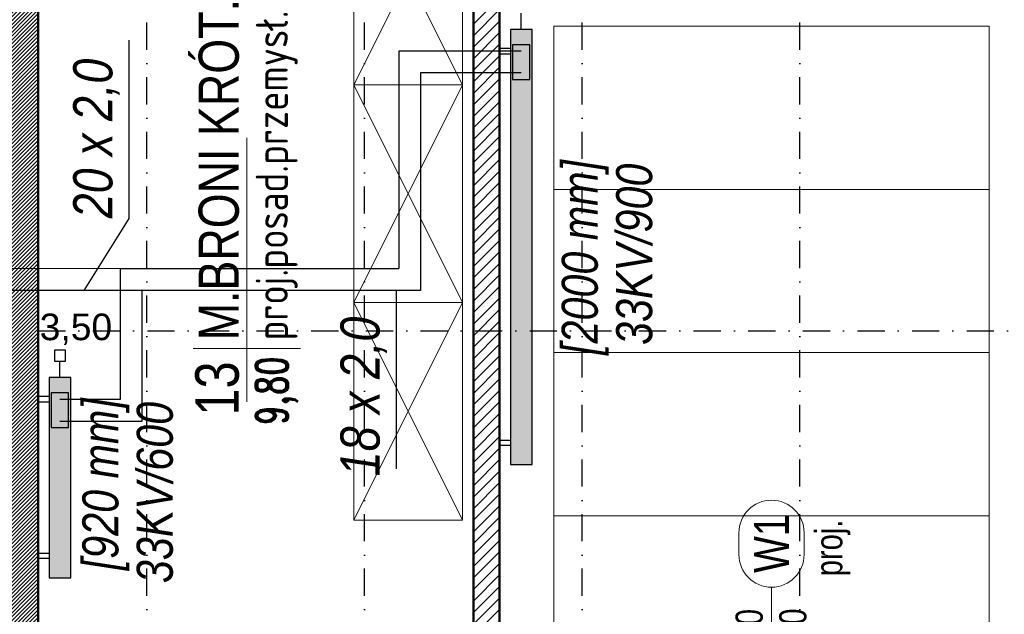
# Model space of a CAD drawing. Header units: centimetres. Extents: x -2715 to 104803, y -2927 to 32152.
# Tile 25 of 72: x 86677 to 87130, y -407 to -134. Entities that reach past the tile are written whole.
import ezdxf
from ezdxf.enums import TextEntityAlignment as Align
from ezdxf.lldxf.tags import DXFTag

# ---------------------------------------------------------------- set-up
doc = ezdxf.new("R2010")
doc.units = ezdxf.units.CM
doc.header["$MEASUREMENT"] = 0
doc.linetypes.add('DASHDOT2', pattern=[0.5, 0.25, -0.125, 0, -0.125])
for name, color, linetype, lineweight in [('0_TXT', 252, 'Continuous', 15), ('0_TXT niewidoczne', 252, 'Continuous', 15), ('1_ doors proj.', 252, 'Continuous', 15), ('1_ hatch', 252, 'Continuous', 9), ('1_ hatch proj.', 252, 'Continuous', 9), ('1_ przerywana  S_CONSTRUCTION', 252, 'DASHDOT2', 25), ('1_ wall STRUCT', 252, 'Continuous', 50), ('1_ wall STRUCT proj.', 252, 'Continuous', 50), ('2_ doors description proj.', 252, 'Continuous', 15), ('2_ equipment proj._skrzynie', 252, 'Continuous', 9)]:
    doc.layers.add(name, color=color, linetype=linetype, lineweight=lineweight)
for name, color, linetype, true_color in [('IS_Armatura_podłączeniowa_grz._dolnozas.', 7, 'SOLID', 0x000000), ('IS_Armatura_Therm', 7, 'SOLID', 0x000000), ('IS_Opisy_działek_Therm', 7, 'SOLID', 0x000000)]:
    doc.layers.add(name, color=color, linetype=linetype, true_color=true_color)
for name, color, linetype in [('IS_Grzejniki_Plan_rzut', 90, 'SOLID'), ('IS_Powrót', 240, 'Continuous'), ('IS_Text_Armatury_Therm', 7, 'Continuous'), ('IS_Text_Odbiornikow_Therm', 7, 'Continuous'), ('IS_Zasilanie', 240, 'SOLID')]:
    doc.layers.add(name, color=color, linetype=linetype)
doc.styles.add('ARIAL', font='arial.ttf', dxfattribs={"width": 0.8})
doc.styles.add('BIKTS', font='bikromsw.shx', dxfattribs={"width": 0.85})
doc.styles.get("Standard").update_dxf_attribs({"font": 'ARIALN.TTF'})
doc.styles.add('TXT_D', font='arial.ttf')
doc.styles.add('TXT_M', font='romans.shx', dxfattribs={"width": 0.75, "oblique": 15})
doc.styles.add('TXT_S', font='romand.shx')
tags = doc.linetypes.add('Dash', pattern=[15, 10, -5]).pattern_tags.tags
tags[6:7] = [DXFTag(74, 4), DXFTag(75, 0), DXFTag(340, '0'), DXFTag(46, 0.0), DXFTag(50, 0.0), DXFTag(44, 0.0), DXFTag(45, 0.0)]
tags[4:5] = [DXFTag(74, 4), DXFTag(75, 0), DXFTag(340, '0'), DXFTag(46, 0.0), DXFTag(50, 0.0), DXFTag(44, 0.0), DXFTag(45, 0.0)]
tags = doc.linetypes.add('SOLID', pattern=[10, 10, 0]).pattern_tags.tags
tags[6:7] = [DXFTag(74, 4), DXFTag(75, 0), DXFTag(340, '0'), DXFTag(46, 0.0), DXFTag(50, 0.0), DXFTag(44, 0.0), DXFTag(45, 0.0)]
tags[4:5] = [DXFTag(74, 4), DXFTag(75, 0), DXFTag(340, '0'), DXFTag(46, 0.0), DXFTag(50, 0.0), DXFTag(44, 0.0), DXFTag(45, 0.0)]

# ---------------------------------------------------------------- blocks, each defined once
blk = doc.blocks.new('vcfnbvcnbvm')
at = {"linetype": 'Dash', "ltscale": 20}
for points in [[(-205, 6), (-5, 6), (-5, 306), (-205, 306), (-205, 6)], [(-205, 231), (-5, 231)], [(-205, 156), (-5, 156)], [(-205, 81), (-5, 81)]]:
    blk.add_lwpolyline(points, dxfattribs=at)
for points in [[(-210, 6), (-205, 6), (-205, -6), (-210, -6), (-210, 6)], [(-210, 6), (-205, 6), (-205, -6), (-210, -6), (-210, 6)], [(-205, 4), (-5, 4), (-5, -4), (-205, -4), (-205, 6)], [(0, 6), (-5, 6), (-5, -6), (0, -6), (0, 6)], [(0, 6), (-5, 6), (-5, -6), (0, -6), (0, 6)]]:
    blk.add_lwpolyline(points)
blk = doc.blocks.new('_OZN.DRZWI')
blk.add_line((0, 0), (61.07, 0))
blk.add_lwpolyline([(-15, 15, -1), (-15, -15), (-25, -15, -1), (-25, 15)], format="xyb", close=True)
at = {"style": 'BIKTS', "width": 0.8}
blk.add_attdef('WYSOK', text='', height=8, rotation=0, dxfattribs=at).set_placement((27.59, 12.75), align=Align.TOP_CENTER)
for p in [(-20, 0), (75.14, 0)]:
    blk.add_attdef('OZN', text='', height=8, rotation=0, dxfattribs=at).set_placement(p, align=Align.MIDDLE)
blk.add_attdef('SZEROK', text='', height=8, rotation=0, dxfattribs=at).set_placement((27.59, -12.4), align=Align.CENTER)
blk = doc.blocks.new('MET')
at = {"layer": '0_TXT niewidoczne'}
for p, q in [((0, -20), (0, 20)), ((-20, 0), (78.66, 0))]:
    blk.add_line(p, q, dxfattribs=at)
at = {"style": 'TXT_D', "width": 0.8, "flags": 4}
blk.add_attdef('NUMER', text='', height=15, dxfattribs=at).set_placement((-6.73, 3.76), align=Align.RIGHT)
blk.add_attdef('NAZWA', (4.15, 3.76), '', height=15, dxfattribs=at)
at = {"layer": '0_TXT niewidoczne', "style": 'TXT_M', "width": 0.8, "flags": 4}
blk.add_attdef('M2', text='', height=12, dxfattribs=at).set_placement((-6.06, -15.36), align=Align.RIGHT)
blk.add_attdef('POSADZKA', (4.15, -15.36), '', height=12, dxfattribs=at)
blk = doc.blocks.new('vcvcbv')
blk.add_lwpolyline([(-100, 50), (0, 50), (0, 0), (-100, 0), (-100, 50)])
at = {"linetype": 'Dash', "ltscale": 10}
blk.add_lwpolyline([(-100, 0), (0, 50), (0, 0), (-100, 50), (-100, 0)], dxfattribs=at)
blk = doc.blocks.new('sdadsfsdfd')
at = {"layer": '2_ equipment proj._skrzynie', "rotation": 90}
for p in [(-348, -535), (-348, -635), (-348, -735)]:
    blk.add_blockref('vcvcbv', p, dxfattribs=at)

msp = doc.modelspace()

# ---------------------------------------------------------------- hatches: boundary and pattern name
at = {"layer": '1_ hatch'}
h = msp.add_hatch(dxfattribs=at)
h.set_pattern_fill('ANSI31', color=256, scale=10)
h.paths.add_polyline_path([(86636.55, -489.07), (86636.55, -449.07), (86643.55, -449.07), (86643.55, 511.93), (86685.55, 511.93), (86685.55, -449.07), (86722.55, -449.07), (86722.55, -489.07)])
at = {"layer": '1_ hatch proj.'}
h = msp.add_hatch(dxfattribs=at)
h.set_pattern_fill('ANSI31', color=256, scale=30)
h.set_pattern_definition([(45, (-154, -2e-12), (-2.65165043, 2.65165043), [])])
h.paths.add_polyline_path([(86897.55, -449.07), (86897.55, 52.93), (86835.55, 52.93), (86835.55, 40.93), (86885.55, 40.93), (86885.55, -449.07)])
at = {"layer": 'IS_Grzejniki_Plan_rzut'}
for points in [[(86902.55, -138.55), (86902.55, -338.55), (86912.55, -338.55), (86912.55, -138.55)], [(86690.55, -298.52), (86690.55, -390.52), (86700.55, -390.52), (86700.55, -298.52)]]:
    msp.add_hatch(color=256, dxfattribs=at).paths.add_polyline_path(points)

# ---------------------------------------------------------------- linework, layer by layer
at = {"layer": '1_ przerywana  S_CONSTRUCTION', "ltscale": 50}
for points in [[(86735.55, -449.07), (86735.55, 681.93)], [(86835.55, -449.07), (86835.55, 681.93)], [(86935.55, -449.07), (86935.55, 681.93)], [(87035.55, -449.07), (87035.55, 681.93)], [(86685.55, -277.07), (89183.55, -277.07)]]:
    msp.add_lwpolyline(points, dxfattribs=at)
at = {"layer": '1_ wall STRUCT'}
msp.add_lwpolyline([(86636.55, -489.07), (86636.55, -449.07), (86643.55, -449.07), (86643.55, 511.93), (86685.55, 511.93), (86685.55, -449.07), (86722.55, -449.07), (86722.55, -489.07), (86636.55, -489.07)], dxfattribs=at)
at = {"layer": '1_ wall STRUCT proj.'}
msp.add_lwpolyline([(86897.55, -449.07), (86897.55, 52.93), (86835.55, 52.93), (86835.55, 40.93), (86885.55, 40.93), (86885.55, -449.07)], close=True, dxfattribs=at)
at = {"layer": 'IS_Armatura_podłączeniowa_grz._dolnozas.'}
for points in [[(86903.55, -145.55), (86903.55, -161.55), (86911.55, -161.55), (86911.55, -145.55), (86903.55, -145.55)], [(86691.55, -305.52), (86691.55, -321.52), (86699.55, -321.52), (86699.55, -305.52), (86691.55, -305.52)]]:
    msp.add_lwpolyline(points, dxfattribs=at)
at = {"layer": 'IS_Armatura_Therm'}
for points in [[(86907.55, -138.55), (86907.55, -131.05)], [(86698.05, -291.02), (86698.05, -286.02), (86693.05, -286.02), (86693.05, -291.02), (86698.05, -291.02)], [(86695.55, -298.52), (86695.55, -291.02)]]:
    msp.add_lwpolyline(points, dxfattribs=at)
at = {"layer": 'IS_Grzejniki_Plan_rzut'}
for points in [[(86902.55, -138.55), (86902.55, -338.55), (86912.55, -338.55), (86912.55, -138.55), (86902.55, -138.55)], [(86902.55, -147.3), (86897.55, -147.3), (86897.55, -149.8), (86902.55, -149.8)], [(86690.55, -298.52), (86690.55, -390.52), (86700.55, -390.52), (86700.55, -298.52), (86690.55, -298.52)], [(86690.55, -307.27), (86685.55, -307.27), (86685.55, -309.77), (86690.55, -309.77)], [(86902.55, -329.8), (86897.55, -329.8), (86897.55, -327.3), (86902.55, -327.3)], [(86690.55, -381.77), (86685.55, -381.77), (86685.55, -379.27), (86690.55, -379.27)]]:
    msp.add_lwpolyline(points, dxfattribs=at)
at = {"layer": 'IS_Opisy_działek_Therm'}
for points in [[(86706.7, -258.55), (86727.33, -225.37), (86727.33, -143.42)], [(86850.12, -258.55), (86850.12, -340.5)]]:
    msp.add_lwpolyline(points, dxfattribs=at)
at = {"layer": 'IS_Powrót', "linetype": 'Dash'}
for points in [[(86907.55, -148.55), (86851.3, -148.55)], [(86851.3, -148.55), (86851.3, -248.47)], [(86723.32, -248.55), (86609.72, -248.47)], [(86851.3, -248.55), (86723.32, -248.55)], [(86723.32, -308.52), (86723.32, -248.55)], [(86695.55, -308.52), (86723.32, -308.52)]]:
    msp.add_lwpolyline(points, dxfattribs=at)
at = {"layer": 'IS_Zasilanie'}
for points in [[(86907.55, -158.55), (86861.3, -158.55)], [(86861.3, -158.55), (86861.3, -258.55)], [(86733.32, -258.55), (86599.72, -258.55)], [(86861.3, -258.55), (86733.32, -258.55)], [(86733.32, -318.52), (86733.32, -258.55)], [(86695.55, -318.52), (86733.32, -318.52)]]:
    msp.add_lwpolyline(points, dxfattribs=at)

# ---------------------------------------------------------------- block references
at = {"layer": '0_TXT'}
ref = msp.add_blockref('MET', (86781.43, -285.16), dxfattribs=dict(at, xscale=1.23, yscale=1.23, zscale=1.23, rotation=89.99999999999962))
ref.add_attrib('NUMER', '13', dxfattribs={"layer": '0', "height": 20, "rotation": 90, "style": 'TXT_D', "width": 0.8, "flags": 4}).set_placement((86777.74, -291.13), align=Align.RIGHT)
ref.add_attrib('NAZWA', 'M.BRONI KRÓT.', (86777.74, -281.47), dxfattribs={"layer": '0', "height": 18.45, "rotation": 90, "style": 'TXT_D', "width": 0.8, "flags": 4})
ref.add_attrib('M2', '9,80', dxfattribs={"layer": '0', "height": 14.76, "rotation": 90, "style": 'TXT_S', "width": 0.7, "flags": 4}).set_placement((86800.32, -288.85), align=Align.RIGHT)
ref.add_attrib('POSADZKA', 'proj.posad.przemysł.', (86800.32, -281.47), dxfattribs={"layer": '0', "color": 150, "height": 14.76, "rotation": 90, "style": 'TXT_S', "width": 0.8, "flags": 4})
at = {"layer": '1_ doors proj.'}
msp.add_blockref('vcfnbvcnbvm', (87127.55, -443.07), dxfattribs=at)
at = {"layer": '2_ doors description proj.'}
ref = msp.add_blockref('_OZN.DRZWI', (87022.55, -394.9), dxfattribs=dict(at, xscale=-1, rotation=89.99999999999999))
ref.add_attrib('OZN', 'proj.', dxfattribs={"layer": '0', "color": 7, "lineweight": 5, "height": 12.5, "rotation": 90, "style": 'BIKTS', "width": 0.8}).set_placement((87050.37, -376.85), align=Align.MIDDLE)
ref.add_attrib('WYSOK', '300', dxfattribs={"layer": '0', "color": 7, "lineweight": 5, "height": 12.5, "rotation": 90, "style": 'BIKTS', "width": 0.8}).set_placement((87026.09, -415.86), align=Align.TOP_CENTER)
ref.add_attrib('SZEROK', '200', dxfattribs={"layer": '0', "color": 7, "lineweight": 5, "height": 12.5, "rotation": 90, "style": 'BIKTS', "width": 0.8}).set_placement((87018.53, -416.06), align=Align.CENTER)
ref.add_attrib('OZN', 'W1', dxfattribs={"layer": '0', "color": 7, "lineweight": 5, "height": 16, "rotation": 90, "style": 'ARIAL', "width": 0.8}).set_placement((87022.55, -374.9), align=Align.MIDDLE)
at = {"layer": '2_ equipment proj._skrzynie'}
msp.add_blockref('sdadsfsdfd', (87228.55, 470.93), dxfattribs=at)

# ---------------------------------------------------------------- texts
at = {"layer": 'IS_Opisy_działek_Therm', "char_height": 18, "rotation": 90}
for s, insert, attachment_point in [('\\fArial Narrow|b0|i1;20 x 2,0', (86723.01, -225.37), 7), ('\\fArial Narrow|b0|i1;18 x 2,0', (86845.8, -270.55), 9)]:
    msp.add_mtext(s, dxfattribs=dict(at, insert=insert, attachment_point=attachment_point))
at = {"layer": 'IS_Text_Armatury_Therm', "linetype": 'SOLID', "insert": (86719.55, -283.64), "char_height": 12.24, "attachment_point": 9}
msp.add_mtext('\\fArial|b0|i0;3,50  ', dxfattribs=at)
at = {"layer": 'IS_Text_Odbiornikow_Therm', "linetype": 'SOLID', "char_height": 16.56, "rotation": 90}
for s, insert, attachment_point in [('\\fArial Narrow|b0|i1;33KV/900', (86951.15, -283.55), 1), ('\\fArial Narrow|b0|i1;[2000 mm]', (86926.15, -198.55), 3), ('\\fArial Narrow|b0|i1;33KV/600', (86730.86, -393.04), 1), ('\\fArial Narrow|b0|i1;[920 mm]', (86705.86, -308.04), 3)]:
    msp.add_mtext(s, dxfattribs=dict(at, insert=insert, attachment_point=attachment_point))

doc.saveas('drawing.dxf')
